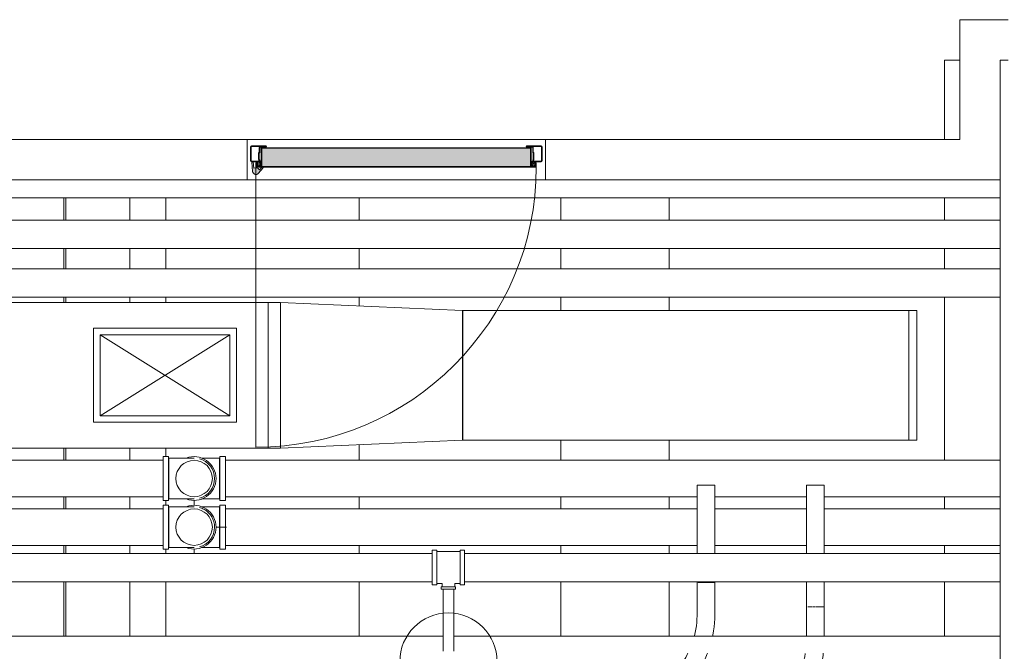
# Model space of a CAD drawing. Header units: inches. Extents: x -721 to 743, y -277 to 235.
# Tile 9 of 15: x -362 to -241, y 124 to 202. Entities that reach past the tile are written whole.
import ezdxf

# ---------------------------------------------------------------- set-up
doc = ezdxf.new("R2010")
doc.units = ezdxf.units.IN
doc.header["$MEASUREMENT"] = 0
for name, color, linetype, lineweight in [('A-ANNO-NOTE', 131, 'Continuous', 13), ('A-CLNG', 13, 'Continuous', 13), ('A-DETL-GENF', 92, 'Continuous', 13), ('A-DETL-GENF-HDLN', 1, 'Continuous', 13), ('A-DOOR', 31, 'Continuous', 13), ('E-POWR-CNDT', 130, 'Continuous', 13), ('I-WALL', 2, 'Continuous', 13), ('M-HVAC-CDFF', 50, 'Continuous', 13), ('M-HVAC-DUCT', 70, 'Continuous', 13), ('M-HVAC-DUCT-ANNO', 70, 'Continuous', 13), ('P-PIPE', 3, 'Continuous', 13), ('P-PIPE-CNTR', 3, 'Continuous', 13), ('S-BEAM', 12, 'Continuous', 13)]:
    doc.layers.add(name, color=color, linetype=linetype, lineweight=lineweight)

# ---------------------------------------------------------------- blocks, each defined once
blk = doc.blocks.new('Door Single Panel - 36_ x 102_-2236084-Level 15')
at = {"layer": 'A-DETL-GENF'}
for points in [[(17.27, -0.91), (17.27, -0.37), (17.21, -0.37), (17.21, -0.85), (16.62, -0.85), (16.62, 1.46), (-16.66, 1.46), (-16.66, -0.85), (-17.25, -0.85), (-17.25, -0.37), (-17.31, -0.37), (-17.3, -0.91), (1.68, -0.91)], [(-17.27, -1.83), (-17.07, -1.75), (-16.99, -1.68), (-16.41, -0.95), (-16.41, -0.91), (-16.6, -0.91), (-16.88, -1.24), (-17.05, -1.1), (-17.35, -1.01), (-17.57, -1.03), (-17.65, -0.26), (-17.84, -0.3), (-17.7, -1.56), (-17.57, -1.74), (-17.3, -1.83)]]:
    blk.add_hatch(color=55, dxfattribs=at).paths.add_polyline_path(points, flags=0)
h = blk.add_hatch(color=55, dxfattribs=at)
h.paths.add_polyline_path([(16.69, -0.89), (16.82, -0.77), (16.69, -0.79)], flags=0)
h.paths.add_polyline_path([(16.99, -0.89), (16.88, -0.8), (16.69, -0.89)], flags=0)
h.paths.add_polyline_path([(-16.73, -0.88), (-16.73, -0.79), (-16.86, -0.76)], flags=0)
h.paths.add_polyline_path([(-17.03, -0.88), (-16.73, -0.88), (-16.92, -0.79)], flags=0)
h.paths.add_polyline_path([(16.71, -0.72), (16.8, -0.7), (16.74, -0.62)], flags=0)
h.paths.add_polyline_path([(-16.74, -0.71), (-16.78, -0.61), (-16.83, -0.69)], flags=0)
h.paths.add_polyline_path([(16.86, -0.64), (16.86, -0.44), (16.74, -0.5), (16.74, -0.58)], flags=0)
h.paths.add_polyline_path([(16.99, -0.64), (17.1, -0.58), (17.1, -0.5), (16.99, -0.44)], flags=0)
h.paths.add_polyline_path([(-16.9, -0.63), (-16.78, -0.58), (-16.78, -0.49), (-16.9, -0.44), (-16.9, -0.51)], flags=0)
h.paths.add_polyline_path([(-17.03, -0.63), (-17.03, -0.44), (-17.14, -0.51), (-17.14, -0.57)], flags=0)
h.paths.add_polyline_path([(16.75, -0.49), (16.8, -0.38), (16.71, -0.36)], flags=0)
h.paths.add_polyline_path([(-16.78, -0.48), (-16.74, -0.35), (-16.83, -0.38)], flags=0)
h.paths.add_polyline_path([(17.04, -0.21), (17.16, -0.29), (17.16, -0.19)], flags=0)
h.paths.add_polyline_path([(16.92, -0.21), (16.96, -0.28), (17.04, -0.21)], flags=0)
h.paths.add_polyline_path([(16.81, -0.21), (16.88, -0.28), (16.92, -0.21)], flags=0)
h.paths.add_polyline_path([(16.82, -0.32), (16.81, -0.21), (16.69, -0.19), (16.69, -0.29)], flags=0)
h.paths.add_polyline_path([(17.03, -0.32), (17.15, -0.31), (17.04, -0.21)], flags=0)
h.paths.add_polyline_path([(-17.08, -0.21), (-17.19, -0.19), (-17.19, -0.28)], flags=0)
h.paths.add_polyline_path([(-16.96, -0.21), (-17.08, -0.21), (-17, -0.28)], flags=0)
h.paths.add_polyline_path([(-16.84, -0.21), (-16.96, -0.21), (-16.92, -0.28)], flags=0)
h.paths.add_polyline_path([(-16.86, -0.31), (-16.73, -0.28), (-16.73, -0.19), (-16.84, -0.21)], flags=0)
h.paths.add_polyline_path([(-17.07, -0.31), (-17.08, -0.21), (-17.18, -0.3)], flags=0)
at = {"layer": 'A-DOOR'}
h = blk.add_hatch(color=55, dxfattribs=at)
h.paths.add_polyline_path([(17.88, -0.26), (17.88, -0.18), (16.94, -0.18), (16.94, -0.26)], flags=0)
h.paths.add_polyline_path([(-17.3, -0.26), (-16.94, -0.26), (-16.94, -0.18), (-17.88, -0.18), (-17.88, -0.26)], flags=0)
h.paths.add_polyline_path([(18, -0.14), (18, 1.59), (17.92, 1.59), (17.92, -0.14)], flags=0)
h.paths.add_polyline_path([(-18, -0.14), (-17.92, -0.14), (-17.92, 1.59), (-18, 1.59), (-18, 0.73)], flags=0)
h.paths.add_polyline_path([(16.9, 0.01), (16.98, 0.01), (16.98, 0.8), (16.9, 0.8)], flags=0)
h.paths.add_polyline_path([(-16.98, 0.01), (-16.9, 0.01), (-16.9, 0.8), (-16.98, 0.8)], flags=0)
h.paths.add_polyline_path([(16.82, 0.93), (16.9, 0.94), (16.9, 1.51), (16.82, 1.51)], flags=0)
h.paths.add_polyline_path([(-16.82, 0.93), (-16.82, 1.51), (-16.9, 1.51), (-16.9, 0.94)], flags=0)
h.paths.add_polyline_path([(16.78, 1.55), (16.78, 1.63), (17.88, 1.63), (17.88, 1.71), (16.11, 1.71), (16.03, 1.63), (16.11, 1.55)], flags=0)
h.paths.add_polyline_path([(-16.78, 1.55), (-16.11, 1.55), (-16.03, 1.63), (-16.11, 1.71), (-17.88, 1.71), (-17.88, 1.63), (-16.78, 1.63)], flags=0)
at = {"layer": 'A-DETL-GENF', "color": 55}
for p, q in [((-18, 1.59), (-18, 0.73)), ((-17.92, 0.73), (-17.92, 1.59)), ((-16.11, 1.71), (-17.88, 1.71)), ((-17.88, 1.63), (-16.78, 1.63)), ((-16.9, 1.51), (-16.9, 0.94)), ((-16.82, 0.93), (-16.82, 1.51)), ((-16.78, 1.63), (-16.11, 1.63)), ((-16.78, 1.55), (-16.11, 1.55)), ((-16.66, 1.46), (-16.66, -0.85)), ((16.62, 1.46), (-16.66, 1.46)), ((-16.6, 1.4), (16.56, 1.4)), ((-16.6, -0.85), (-16.6, 1.4)), ((17.88, 1.71), (16.11, 1.71)), ((16.78, 1.63), (16.11, 1.63)), ((16.11, 1.55), (16.78, 1.55)), ((16.56, 1.4), (16.56, -0.85)), ((16.62, -0.85), (16.62, 1.46)), ((16.78, 1.63), (17.88, 1.63)), ((16.82, 1.51), (16.82, 0.93)), ((16.9, 0.94), (16.9, 1.51)), ((17.92, 1.59), (17.92, 0.73)), ((18, 0.73), (18, 1.59)), ((-18, 0.73), (-18, -0.14)), ((-17.92, -0.14), (-17.92, 0.73)), ((-16.98, 0.8), (-16.98, 0.01)), ((-16.91, 0.91), (-16.94, 0.88)), ((-16.9, 0.01), (-16.9, 0.8)), ((-16.89, 0.83), (-16.85, 0.86)), ((16.85, 0.86), (16.89, 0.83)), ((16.9, 0.8), (16.9, 0.01)), ((16.94, 0.88), (16.91, 0.91)), ((16.98, 0.01), (16.98, 0.8)), ((17.92, 0.73), (17.92, -0.14)), ((18, -0.14), (18, 0.73)), ((-16.94, -0.18), (-17.88, -0.18)), ((-17.88, -0.26), (-16.94, -0.26)), ((-17.65, -0.26), (-17.84, -0.26)), ((-17.84, -0.26), (-17.84, -0.3)), ((-17.84, -0.3), (-17.72, -1.46)), ((-17.57, -1.03), (-17.65, -0.26)), ((-17.35, -1.01), (-17.57, -1.03)), ((-17.25, -0.37), (-17.31, -0.37)), ((-17.31, -0.37), (-17.31, -0.91)), ((-17.31, -0.91), (17.27, -0.91)), ((-17.25, -0.85), (-17.25, -0.37)), ((-16.66, -0.85), (-17.25, -0.85)), ((-17.16, -0.51), (-17.24, -0.51)), ((-17.24, -0.51), (-17.24, -0.56)), ((-17.24, -0.56), (-17.16, -0.56)), ((-17.22, -0.23), (-17.19, -0.28)), ((-17.08, -0.85), (-17.03, -0.88)), ((-16.88, -1.24), (-17.05, -1.1)), ((-17.03, -0.88), (-16.73, -0.88)), ((-16.99, -1.68), (-16.45, -1.03)), ((-16.94, -0.08), (-16.91, -0.11)), ((-16.85, -0.05), (-16.88, -0.02)), ((-16.6, -0.91), (-16.88, -1.24)), ((-16.78, -0.48), (-16.74, -0.35)), ((-16.74, -0.71), (-16.78, -0.61)), ((-16.68, -0.51), (-16.76, -0.51)), ((-16.76, -0.56), (-16.68, -0.56)), ((-16.73, -0.28), (-16.7, -0.23)), ((-16.7, -0.83), (-16.73, -0.79)), ((-16.68, -0.56), (-16.68, -0.51)), ((16.56, -0.85), (-16.6, -0.85)), ((-16.41, -0.91), (-16.6, -0.91)), ((17.21, -0.85), (16.62, -0.85)), ((16.72, -0.52), (16.64, -0.52)), ((16.64, -0.52), (16.64, -0.56)), ((16.64, -0.56), (16.72, -0.56)), ((16.66, -0.24), (16.69, -0.29)), ((16.69, -0.79), (16.66, -0.84)), ((16.69, -0.89), (16.99, -0.89)), ((16.71, -0.36), (16.75, -0.49)), ((16.74, -0.62), (16.71, -0.72)), ((16.88, -0.02), (16.85, -0.05)), ((16.91, -0.11), (16.94, -0.08)), ((17.88, -0.18), (16.94, -0.18)), ((16.94, -0.26), (17.88, -0.26)), ((16.99, -0.89), (17.05, -0.86)), ((17.21, -0.52), (17.12, -0.52)), ((17.12, -0.56), (17.21, -0.56)), ((17.16, -0.29), (17.18, -0.24)), ((17.27, -0.37), (17.21, -0.37)), ((17.21, -0.37), (17.21, -0.85)), ((17.21, -0.56), (17.21, -0.52)), ((17.27, -0.91), (17.27, -0.37))]:
    blk.add_line(p, q, dxfattribs=at)
for centre, radius, start, end in [((-17.88, 1.59), 0.118, 90, 180), ((-17.88, 1.59), 0.0393, 90, 180), ((-16.78, 1.51), 0.118, 90, 180), ((-16.78, 1.51), 0.0394, 90, 180), ((-16.11, 1.63), 0.0789, 0, 90), ((-16.11, 1.63), 0.0789, 270, 1.0386), ((16.11, 1.63), 0.0789, 90, 180), ((16.11, 1.63), 0.0789, 178.9614, 270), ((16.78, 1.51), 0.118, 0, 90), ((16.78, 1.51), 0.0394, 360, 90), ((17.88, 1.59), 0.118, 360, 90), ((17.88, 1.59), 0.0393, 0, 90), ((-16.86, 0.8), 0.12, 135, 180), ((-16.85, 0.01), 0.127, 180, 225), ((-16.94, 0.94), 0.0421, 315, 360), ((-16.86, 0.8), 0.0415, 135, 180), ((-16.85, 0.01), 0.0478, 180, 225), ((-16.92, 0.93), 0.0999, 315, 0), ((16.92, 0.93), 0.0999, 180, 225), ((16.85, 0.01), 0.0478, 315, 360), ((16.86, 0.8), 0.0415, 0, 45), ((16.94, 0.94), 0.0421, 180, 225), ((16.86, 0.8), 0.12, 360, 45), ((16.85, 0.01), 0.127, 315, 360), ((-17.88, -0.14), 0.118, 180, 270), ((-17.88, -0.14), 0.0391, 180, 270), ((-17.31, -1.42), 0.413, 50.1796, 95.8499), ((-17.19, -0.22), 0.0319, 90, 210.0691), ((-17.01, 0.51), 0.718, 255.3139, 273.9799), ((-17.28, -0.34), 0.103, 356.4286, 31.8595), ((-17.03, -0.36), 0.15, 173.5908, 219.78), ((-17.02, -0.71), 0.156, 144.3358, 246.9523), ((-17.18, -0.48), 0.0389, 293.5678, 32.4053), ((-17.18, -0.59), 0.0389, 316.3615, 66.4322), ((-16.91, 0.51), 0.718, 266.0201, 284.6861), ((-16.94, -0.14), 0.118, 270, 45), ((-16.94, -0.14), 0.0394, 260.4657, 43.6614), ((-16.75, -0.48), 0.0389, 191.5066, 246.4304), ((-16.75, -0.59), 0.0389, 113.5696, 212.3297), ((-16.64, -0.34), 0.103, 148.1405, 189.8758), ((-16.64, -0.73), 0.103, 168.0109, 211.8595), ((-16.73, -0.22), 0.0319, 329.9309, 90), ((-16.73, -0.85), 0.0319, 270, 30.0691), ((-16.6, -0.91), 0.197, 320.1796, 360), ((16.69, -0.22), 0.0319, 90, 210.0691), ((16.69, -0.86), 0.0319, 149.9309, 270), ((16.87, 0.5), 0.718, 255.3139, 273.9799), ((16.6, -0.34), 0.103, 350.1242, 31.8595), ((16.6, -0.74), 0.103, 328.1405, 11.9891), ((16.71, -0.48), 0.0389, 293.5696, 348.4934), ((16.71, -0.6), 0.0389, 327.6703, 66.4304), ((16.94, -0.14), 0.118, 135, 270), ((16.94, -0.14), 0.0394, 136.3386, 279.5343), ((16.97, 0.5), 0.718, 266.0201, 284.6861), ((16.98, -0.72), 0.156, 293.0477, 35.6642), ((17.14, -0.48), 0.0389, 147.5947, 246.4322), ((17.14, -0.6), 0.0389, 113.5678, 223.6385), ((16.99, -0.37), 0.15, 320.22, 6.4092), ((17.24, -0.34), 0.103, 148.1405, 183.5714), ((17.16, -0.22), 0.0319, 329.9309, 90), ((17.88, -0.14), 0.118, 270, 0), ((17.88, -0.14), 0.0391, 270, 0), ((-17.31, -1.42), 0.413, 185.8499, 320.1796)]:
    blk.add_arc(centre, radius, start, end, dxfattribs=at)
for points in [[(-17.09, -0.36), (-17.09, -0.35), (-17.08, -0.32), (-17.05, -0.29), (-17, -0.27), (-16.95, -0.27), (-16.9, -0.28), (-16.86, -0.3), (-16.84, -0.33), (-16.83, -0.35), (-16.83, -0.36)], [(-16.83, -0.36), (-16.83, -0.37), (-16.84, -0.4), (-16.87, -0.43), (-16.92, -0.44), (-16.97, -0.45), (-17.02, -0.44), (-17.06, -0.42), (-17.09, -0.39), (-17.09, -0.37), (-17.09, -0.36)], [(-17.09, -0.71), (-17.09, -0.7), (-17.08, -0.67), (-17.05, -0.64), (-17, -0.62), (-16.95, -0.62), (-16.9, -0.63), (-16.86, -0.65), (-16.84, -0.68), (-16.83, -0.7), (-16.83, -0.71)], [(-16.83, -0.71), (-16.83, -0.72), (-16.84, -0.74), (-16.87, -0.77), (-16.92, -0.79), (-16.97, -0.8), (-17.02, -0.79), (-17.06, -0.77), (-17.09, -0.74), (-17.09, -0.72), (-17.09, -0.71)], [(16.79, -0.37), (16.79, -0.35), (16.8, -0.33), (16.83, -0.3), (16.88, -0.28), (16.94, -0.28), (16.98, -0.29), (17.02, -0.31), (17.05, -0.33), (17.05, -0.36), (17.05, -0.37)], [(17.05, -0.37), (17.05, -0.38), (17.05, -0.4), (17.01, -0.43), (16.97, -0.45), (16.91, -0.46), (16.86, -0.45), (16.83, -0.43), (16.8, -0.4), (16.79, -0.38), (16.79, -0.37)], [(16.79, -0.71), (16.79, -0.7), (16.8, -0.68), (16.83, -0.65), (16.88, -0.63), (16.94, -0.63), (16.98, -0.64), (17.02, -0.65), (17.05, -0.68), (17.05, -0.7), (17.05, -0.71)], [(17.05, -0.71), (17.05, -0.73), (17.05, -0.75), (17.01, -0.78), (16.97, -0.8), (16.91, -0.8), (16.86, -0.79), (16.83, -0.77), (16.8, -0.75), (16.79, -0.73), (16.79, -0.71)]]:
    blk.add_open_spline(points, degree=3, knots=[0, 0, 0, 0, 0.133333, 0.266667, 0.4, 0.533333, 0.65, 0.766667, 0.883333, 1, 1, 1, 1], dxfattribs=at)
at = {"layer": 'A-DETL-GENF-HDLN', "color": 55}
blk.add_line((-17.31, -0.91), (-17.31, -35.49), dxfattribs=at)
blk.add_arc((-17.31, -0.91), 34.58, 270, 0, dxfattribs=at)
at = {"layer": 'A-DOOR', "color": 55}
for p, q in [((18.39, 2.5), (-18.39, 2.5)), ((-18.39, 2.5), (-18.39, -2.5)), ((18.39, -2.5), (18.39, 2.5)), ((-18.39, -2.5), (18.39, -2.5))]:
    blk.add_line(p, q, dxfattribs=at)
blk = doc.blocks.new('UB-Universal Beam - T Form Beam 2-2726097-Level 15')
at = {"layer": 'S-BEAM', "color": 55}
for p, q in [((157.74, 0.12), (151.04, 0.12)), ((162.22, 0.12), (161.24, 0.12)), ((168.22, 0.12), (166.72, 0.12)), ((174.23, 0.12), (172.72, 0.12)), ((192.87, 0.12), (192.23, 0.12)), ((198.87, 0.12), (196.37, 0.12)), ((205.14, 0.12), (202.37, 0.12)), ((157.74, -0.12), (151.04, -0.12)), ((162.22, -0.12), (161.24, -0.12)), ((168.22, -0.12), (166.72, -0.12)), ((174.23, -0.12), (172.72, -0.12)), ((192.87, -0.12), (192.23, -0.12)), ((198.87, -0.12), (196.37, -0.12)), ((205.14, -0.12), (202.37, -0.12)), ((151.04, -8), (157.74, -8)), ((161.24, -8), (162.22, -8)), ((166.72, -8), (168.22, -8)), ((172.72, -8), (174.23, -8)), ((192.23, -8), (192.87, -8)), ((196.37, -8), (198.87, -8)), ((202.37, -8), (205.14, -8))]:
    blk.add_line(p, q, dxfattribs=at)
blk = doc.blocks.new('Beam Center - Beam Center-2726090-Level 15')
at = {"layer": 'S-BEAM', "color": 55}
for p, q in [((151.04, 12.43), (157.74, 12.43)), ((161.23, 12.43), (162.22, 12.43)), ((166.72, 12.43), (168.22, 12.43)), ((172.72, 12.43), (174.66, 12.43)), ((191.8, 12.43), (192.87, 12.43)), ((196.37, 12.43), (198.87, 12.43)), ((202.37, 12.43), (205.14, 12.43)), ((151.04, -12.43), (157.74, -12.43)), ((161.24, -12.43), (162.22, -12.43)), ((166.72, -12.43), (168.22, -12.43)), ((172.72, -12.43), (175.23, -12.43)), ((191.23, -12.43), (192.87, -12.43)), ((196.37, -12.43), (198.87, -12.43)), ((202.37, -12.43), (205.14, -12.43))]:
    blk.add_line(p, q, dxfattribs=at)
blk = doc.blocks.new('Beam Center - Beam Center-2726084-Level 15')
at = {"layer": 'S-BEAM', "color": 55}
for p, q in [((151.03, 13.5), (157.74, 13.5)), ((161.23, 13.5), (162.22, 13.5)), ((166.72, 13.5), (168.22, 13.5)), ((172.72, 13.5), (192.87, 13.5)), ((196.36, 13.5), (198.87, 13.5)), ((202.36, 13.5), (205.14, 13.5)), ((212.34, 13.5), (222.12, 13.5)), ((222.12, 11.6), (222.12, 13.5))]:
    blk.add_line(p, q, dxfattribs=at)
blk = doc.blocks.new('Beam Center - Beam Center-V8-Level 15')
at = {"layer": 'S-BEAM', "color": 55}
for p, q in [((151.04, 31.04), (157.74, 31.04)), ((161.24, 31.04), (161.77, 31.04)), ((167.17, 31.04), (167.77, 31.04)), ((173.17, 31.04), (174.23, 31.04)), ((192.23, 31.04), (192.87, 31.04)), ((196.37, 31.04), (198.87, 31.04)), ((202.37, 31.04), (205.14, 31.04)), ((151.04, -31.04), (157.74, -31.04)), ((161.24, -31.04), (162.22, -31.04)), ((166.72, -31.04), (168.22, -31.04)), ((172.72, -31.04), (175.23, -31.04)), ((191.23, -31.04), (192.87, -31.04)), ((196.37, -31.04), (198.87, -31.04)), ((202.37, -31.04), (205.14, -31.04))]:
    blk.add_line(p, q, dxfattribs=at)
blk = doc.blocks.new('Rectangular Endcap - Standard-2748626-Level 15')
at = {"layer": 'M-HVAC-DUCT', "color": 55}
for p, q in [((0, 8), (0, -8)), ((1, 8), (0, 8)), ((1, -8), (1, 8)), ((1, -8), (0, -8))]:
    blk.add_line(p, q, dxfattribs=at)
blk = doc.blocks.new('Rectangular Length Eccentric Transition - DTL - Standard-2748627-Level 15')
at = {"layer": 'M-HVAC-DUCT', "color": 55}
for p, q in [((0, 9), (0, -9)), ((1.5, 9), (0, 9)), ((1.5, -9), (1.5, 9)), ((23.96875, 8), (1.5, 9)), ((1.5, 9), (1.5, -9)), ((23.96875, 8), (23.96875, -8)), ((24, 8), (23.96875, 8)), ((23.96875, -8), (23.96875, 8)), ((24, -8), (24, 8)), ((23.96875, -8), (1.5, -9)), ((23.96875, -8), (24, -8)), ((0, -9), (1.5, -9))]:
    blk.add_line(p, q, dxfattribs=at)
blk = doc.blocks.new('Supply Diffuser - Sidewall - 16x10-V11-Level 15')
at = {"layer": 'M-HVAC-CDFF', "color": 55}
for p, q in [((-444.41, 152.5), (-444.41, 164.13)), ((-444.41, 164.13), (-426.78, 164.13)), ((-426.78, 164.13), (-426.78, 152.5)), ((-426.78, 152.5), (-444.41, 152.5))]:
    blk.add_line(p, q, dxfattribs=at)
blk = doc.blocks.new('Threaded Elbow - Standard-V25-Level 15')
at = {"layer": 'P-PIPE', "color": 55}
for p, q in [((-344.31, 148.26), (-343.65, 148.26)), ((-344.31, 148.26), (-344.31, 145.56)), ((-343.65, 145.56), (-343.65, 148.26)), ((-343.65, 148.07), (-343.62, 148.07)), ((-343.62, 145.56), (-343.62, 148.07)), ((-343.62, 148.07), (-343.62, 145.56)), ((-344.31, 145.56), (-344.31, 142.86)), ((-343.65, 142.86), (-343.65, 145.56)), ((-343.62, 143.04), (-343.62, 145.56)), ((-343.62, 145.56), (-343.62, 143.04)), ((-343.65, 142.86), (-344.31, 142.86)), ((-343.62, 143.04), (-343.65, 143.04))]:
    blk.add_line(p, q, dxfattribs=at)
at = {"layer": 'P-PIPE', "color": 55, "flags": 128}
for points in [[(-340.5, 148.07), (-340.5, 148.07), (-340.51, 148.07), (-340.52, 148.07), (-340.54, 148.07), (-340.56, 148.07), (-340.59, 148.07), (-340.62, 148.07), (-340.66, 148.07), (-340.7, 148.07), (-340.74, 148.07), (-340.79, 148.07), (-340.85, 148.07), (-340.91, 148.07), (-340.97, 148.07), (-341.04, 148.07), (-341.12, 148.07), (-341.19, 148.07), (-341.27, 148.07), (-341.36, 148.07), (-341.44, 148.07), (-341.54, 148.07), (-341.63, 148.07), (-341.73, 148.07), (-341.83, 148.07), (-341.93, 148.07), (-342.04, 148.07), (-342.15, 148.07), (-342.26, 148.07), (-342.37, 148.07), (-342.49, 148.07), (-342.61, 148.07), (-342.72, 148.07), (-342.84, 148.07), (-342.97, 148.07), (-343.09, 148.07), (-343.21, 148.07), (-343.34, 148.07), (-343.46, 148.07), (-343.59, 148.07), (-343.62, 148.07)], [(-343.62, 143.04), (-343.5, 143.04), (-343.37, 143.04), (-343.25, 143.04), (-343.12, 143.04), (-343, 143.04), (-342.88, 143.04), (-342.76, 143.04), (-342.64, 143.04), (-342.52, 143.04), (-342.4, 143.04), (-342.29, 143.04), (-342.18, 143.04), (-342.07, 143.04), (-341.96, 143.04), (-341.86, 143.04), (-341.76, 143.04), (-341.66, 143.04), (-341.56, 143.04), (-341.47, 143.04), (-341.38, 143.04), (-341.29, 143.04), (-341.21, 143.04), (-341.14, 143.04), (-341.06, 143.04), (-340.99, 143.04), (-340.93, 143.04), (-340.87, 143.04), (-340.81, 143.04), (-340.76, 143.04), (-340.71, 143.04), (-340.67, 143.04), (-340.63, 143.04), (-340.59, 143.04), (-340.57, 143.04), (-340.54, 143.04), (-340.52, 143.04), (-340.51, 143.04), (-340.5, 143.04), (-340.5, 143.04), (-340.5, 143.04)]]:
    blk.add_lwpolyline(points, dxfattribs=at)
at = {"layer": 'P-PIPE', "color": 55}
for radius, start, end in [(2.7, 0, 110.86), (2.52, 0, 75), (2.52, 0, 75), (2.7, 248.8355, 0), (2.52, 285, 0), (2.52, 285, 0)]:
    blk.add_arc((-340.5, 145.56), radius, start, end, dxfattribs=at)
blk = doc.blocks.new('Threaded Elbow - Standard-V26-Level 15')
at = {"layer": 'P-PIPE', "color": 55}
for p, q in [((-337.31, 148.26), (-336.64, 148.26)), ((-337.31, 148.26), (-337.31, 145.56)), ((-336.64, 145.56), (-336.64, 148.26)), ((-337.37, 148.07), (-337.31, 148.07)), ((-337.37, 148.07), (-337.37, 145.56)), ((-337.37, 145.56), (-337.37, 148.07)), ((-337.37, 145.56), (-337.37, 143.04)), ((-337.37, 143.04), (-337.37, 145.56)), ((-337.31, 145.56), (-337.31, 142.86)), ((-336.64, 142.86), (-336.64, 145.56)), ((-337.31, 143.04), (-337.37, 143.04)), ((-336.64, 142.86), (-337.31, 142.86))]:
    blk.add_line(p, q, dxfattribs=at)
at = {"layer": 'P-PIPE', "color": 55, "flags": 128}
for points in [[(-339.55, 148.07), (-339.46, 148.07), (-339.36, 148.07), (-339.27, 148.07), (-339.17, 148.07), (-339.06, 148.07), (-338.96, 148.07), (-338.85, 148.07), (-338.74, 148.07), (-338.62, 148.07), (-338.51, 148.07), (-338.39, 148.07), (-338.27, 148.07), (-338.15, 148.07), (-338.03, 148.07), (-337.91, 148.07), (-337.78, 148.07), (-337.66, 148.07), (-337.53, 148.07), (-337.41, 148.07), (-337.37, 148.07)], [(-337.37, 143.04), (-337.5, 143.04), (-337.62, 143.04), (-337.75, 143.04), (-337.87, 143.04), (-338, 143.04), (-338.12, 143.04), (-338.24, 143.04), (-338.36, 143.04), (-338.47, 143.04), (-338.59, 143.04), (-338.7, 143.04), (-338.82, 143.04), (-338.93, 143.04), (-339.03, 143.04), (-339.14, 143.04), (-339.24, 143.04), (-339.34, 143.04), (-339.43, 143.04), (-339.53, 143.04), (-339.58, 143.04)]]:
    blk.add_lwpolyline(points, dxfattribs=at)
blk = doc.blocks.new('Threaded Elbow - Standard-V34-Level 15')
at = {"layer": 'P-PIPE', "color": 55}
for p, q in [((-344.31, 142.26), (-343.65, 142.26)), ((-344.31, 142.26), (-344.31, 139.56)), ((-343.65, 139.56), (-343.65, 142.26)), ((-343.65, 142.07), (-343.62, 142.07)), ((-343.62, 139.56), (-343.62, 142.07)), ((-343.62, 142.07), (-343.62, 139.56)), ((-344.31, 139.56), (-344.31, 136.86)), ((-343.65, 136.86), (-343.65, 139.56)), ((-343.62, 137.04), (-343.62, 139.56)), ((-343.62, 139.56), (-343.62, 137.04)), ((-343.65, 136.86), (-344.31, 136.86)), ((-343.62, 137.04), (-343.65, 137.04))]:
    blk.add_line(p, q, dxfattribs=at)
at = {"layer": 'P-PIPE', "color": 55, "flags": 128}
for points in [[(-340.5, 142.07), (-340.5, 142.07), (-340.51, 142.07), (-340.52, 142.07), (-340.54, 142.07), (-340.56, 142.07), (-340.59, 142.07), (-340.62, 142.07), (-340.66, 142.07), (-340.7, 142.07), (-340.74, 142.07), (-340.79, 142.07), (-340.85, 142.07), (-340.91, 142.07), (-340.97, 142.07), (-341.04, 142.07), (-341.12, 142.07), (-341.19, 142.07), (-341.27, 142.07), (-341.36, 142.07), (-341.44, 142.07), (-341.54, 142.07), (-341.63, 142.07), (-341.73, 142.07), (-341.83, 142.07), (-341.93, 142.07), (-342.04, 142.07), (-342.15, 142.07), (-342.26, 142.07), (-342.37, 142.07), (-342.49, 142.07), (-342.61, 142.07), (-342.72, 142.07), (-342.84, 142.07), (-342.97, 142.07), (-343.09, 142.07), (-343.21, 142.07), (-343.34, 142.07), (-343.46, 142.07), (-343.59, 142.07), (-343.62, 142.07)], [(-343.62, 137.04), (-343.5, 137.04), (-343.37, 137.04), (-343.25, 137.04), (-343.12, 137.04), (-343, 137.04), (-342.88, 137.04), (-342.76, 137.04), (-342.64, 137.04), (-342.52, 137.04), (-342.4, 137.04), (-342.29, 137.04), (-342.18, 137.04), (-342.07, 137.04), (-341.96, 137.04), (-341.86, 137.04), (-341.76, 137.04), (-341.66, 137.04), (-341.56, 137.04), (-341.47, 137.04), (-341.38, 137.04), (-341.29, 137.04), (-341.21, 137.04), (-341.14, 137.04), (-341.06, 137.04), (-340.99, 137.04), (-340.93, 137.04), (-340.87, 137.04), (-340.81, 137.04), (-340.76, 137.04), (-340.71, 137.04), (-340.67, 137.04), (-340.63, 137.04), (-340.59, 137.04), (-340.57, 137.04), (-340.54, 137.04), (-340.52, 137.04), (-340.51, 137.04), (-340.5, 137.04), (-340.5, 137.04), (-340.5, 137.04)]]:
    blk.add_lwpolyline(points, dxfattribs=at)
at = {"layer": 'P-PIPE', "color": 55}
for radius, start, end in [(2.7, 0, 110.86), (2.52, 60.6836, 75), (2.52, 60.6836, 75), (2.52, 0, 60), (2.52, 0, 60), (2.7, 248.8355, 0), (2.52, 285, 0), (2.52, 285, 0)]:
    blk.add_arc((-340.5, 139.56), radius, start, end, dxfattribs=at)
blk = doc.blocks.new('Conduit Elbow - Steel - Standard-V38-Level 15')
at = {"layer": 'E-POWR-CNDT', "color": 55}
for p, q in [((-278.47, 128.74), (-278.47, 132.74)), ((-278.44, 132.74), (-278.47, 132.74)), ((-278.35, 132.74), (-278.38, 132.74)), ((-278.18, 132.74), (-278.26, 132.74)), ((-277.97, 132.74), (-278.06, 132.74)), ((-277.71, 132.74), (-277.81, 132.74)), ((-277.43, 132.74), (-277.54, 132.74)), ((-277.14, 132.74), (-277.25, 132.74)), ((-276.87, 132.74), (-276.97, 132.74)), ((-276.63, 132.74), (-276.72, 132.74)), ((-276.45, 132.74), (-276.51, 132.74)), ((-276.32, 132.74), (-276.41, 132.74)), ((-276.27, 132.74), (-276.27, 128.74)), ((-276.27, 132.74), (-276.27, 132.74)), ((-292.53, 118.34), (-288.62, 118.34)), ((-288.62, 116.14), (-292.53, 116.14))]:
    blk.add_line(p, q, dxfattribs=at)
at = {"layer": 'E-POWR-CNDT', "color": 55, "flags": 128}
for points in [[(-278.79, 126.15), (-278.69, 126.56), (-278.61, 126.97), (-278.55, 127.38), (-278.51, 127.8), (-278.48, 128.21), (-278.47, 128.63), (-278.47, 128.74)], [(-276.27, 128.74), (-276.28, 128.24), (-276.31, 127.74), (-276.36, 127.24), (-276.43, 126.74), (-276.51, 126.24), (-276.54, 126.12)], [(-288.62, 118.34), (-288.21, 118.35), (-287.81, 118.37), (-287.41, 118.41), (-287, 118.47), (-286.61, 118.55), (-286.21, 118.64), (-285.82, 118.74), (-285.43, 118.87), (-285.05, 119), (-284.67, 119.16), (-284.3, 119.33), (-283.94, 119.51), (-283.58, 119.71), (-283.23, 119.92), (-282.89, 120.15), (-282.56, 120.39), (-282.24, 120.65), (-281.93, 120.91), (-281.63, 121.19), (-281.34, 121.49), (-281.07, 121.79), (-280.8, 122.1), (-280.55, 122.43), (-280.31, 122.77), (-280.08, 123.11), (-279.87, 123.47), (-279.67, 123.83), (-279.59, 123.99)], [(-277.18, 123.99), (-277.24, 123.84), (-277.44, 123.38), (-277.66, 122.93), (-277.9, 122.49), (-278.15, 122.06), (-278.42, 121.64), (-278.71, 121.23), (-279.01, 120.83), (-279.33, 120.44), (-279.66, 120.07), (-280.01, 119.71), (-280.37, 119.37), (-280.74, 119.04), (-281.13, 118.72), (-281.53, 118.43), (-281.94, 118.15), (-282.36, 117.88), (-282.79, 117.63), (-283.23, 117.41), (-283.68, 117.19), (-284.14, 117), (-284.6, 116.83), (-285.07, 116.67), (-285.55, 116.54), (-286.03, 116.42), (-286.51, 116.33), (-287, 116.25), (-287.5, 116.19), (-287.99, 116.16), (-288.48, 116.14), (-288.62, 116.14)]]:
    blk.add_lwpolyline(points, dxfattribs=at)
at = {"layer": 'E-POWR-CNDT', "color": 55}
blk.add_ellipse((-292.53, 117.24), major_axis=(0, 1.1), ratio=0.207524, start_param=3.141593, end_param=6.283185, dxfattribs=at)
blk = doc.blocks.new('Conduit Elbow - Steel - Standard-V40-Level 15')
at = {"layer": 'E-POWR-CNDT', "color": 55}
for p, q in [((-264.97, 126.11), (-264.97, 129.74)), ((-264.94, 129.74), (-264.97, 129.74)), ((-264.68, 129.74), (-264.76, 129.74)), ((-264.47, 129.74), (-264.56, 129.74)), ((-264.21, 129.74), (-264.31, 129.74)), ((-263.93, 129.74), (-264.04, 129.74)), ((-263.64, 129.74), (-263.75, 129.74)), ((-263.37, 129.74), (-263.47, 129.74)), ((-263.13, 129.74), (-263.22, 129.74)), ((-262.95, 129.74), (-263.01, 129.74)), ((-262.82, 129.74), (-262.91, 129.74)), ((-262.77, 129.74), (-262.77, 126.11)), ((-262.77, 129.74), (-262.77, 129.74)), ((-279.03, 115.34), (-275.12, 115.34)), ((-275.12, 113.14), (-279.03, 113.14))]:
    blk.add_line(p, q, dxfattribs=at)
at = {"layer": 'E-POWR-CNDT', "color": 55, "flags": 128}
for points in [[(-262.89, 123.99), (-262.93, 123.74), (-263.01, 123.24), (-263.12, 122.75), (-263.25, 122.27), (-263.39, 121.78), (-263.56, 121.31), (-263.74, 120.84), (-263.94, 120.38), (-264.16, 119.93), (-264.4, 119.49), (-264.65, 119.06), (-264.92, 118.64), (-265.21, 118.23), (-265.51, 117.83), (-265.83, 117.44), (-266.16, 117.07), (-266.51, 116.71), (-266.87, 116.37), (-267.24, 116.04), (-267.63, 115.72), (-268.03, 115.43), (-268.44, 115.15), (-268.86, 114.88), (-269.29, 114.63), (-269.73, 114.41), (-270.18, 114.19), (-270.64, 114), (-271.1, 113.83), (-271.57, 113.67), (-272.05, 113.54), (-272.53, 113.42), (-273.01, 113.33), (-273.5, 113.25), (-274, 113.19), (-274.49, 113.16), (-274.98, 113.14), (-275.12, 113.14)], [(-275.12, 115.34), (-274.71, 115.35), (-274.31, 115.37), (-273.91, 115.41), (-273.5, 115.47), (-273.11, 115.55), (-272.71, 115.64), (-272.32, 115.74), (-271.93, 115.87), (-271.55, 116), (-271.17, 116.16), (-270.8, 116.33), (-270.44, 116.51), (-270.08, 116.71), (-269.73, 116.92), (-269.39, 117.15), (-269.06, 117.39), (-268.74, 117.65), (-268.43, 117.91), (-268.13, 118.19), (-267.84, 118.49), (-267.57, 118.79), (-267.3, 119.1), (-267.05, 119.43), (-266.81, 119.77), (-266.58, 120.11), (-266.37, 120.47), (-266.17, 120.83), (-265.98, 121.2), (-265.81, 121.58), (-265.66, 121.96), (-265.52, 122.36), (-265.39, 122.75), (-265.29, 123.15), (-265.19, 123.56), (-265.11, 123.97)]]:
    blk.add_lwpolyline(points, dxfattribs=at)
at = {"layer": 'E-POWR-CNDT', "color": 55}
blk.add_ellipse((-279.03, 114.24), major_axis=(0, 1.1), ratio=0.207524, start_param=3.141593, end_param=6.283185, dxfattribs=at)

msp = doc.modelspace()

# ---------------------------------------------------------------- linework, layer by layer
at = {"layer": 'A-ANNO-NOTE', "color": 55}
msp.add_circle((-309.13, 122.97), 6, dxfattribs=at)
at = {"layer": 'A-CLNG', "color": 55}
msp.add_line((-241.06, -169.66), (-241.06, 182.42), dxfattribs=at)
at = {"layer": 'E-POWR-CNDT', "color": 55}
for p, q in [((-241.06, 180.22), (-393.04, 180.22)), ((-278.47, 136.32), (-278.47, 144.74)), ((-276.27, 144.74), (-278.47, 144.74)), ((-276.27, 144.74), (-276.27, 136.32)), ((-264.97, 136.32), (-264.97, 144.74)), ((-262.77, 144.74), (-264.97, 144.74)), ((-262.77, 144.74), (-262.77, 136.32)), ((-278.47, 132.74), (-278.47, 132.82)), ((-278.32, 132.74), (-278.26, 132.74)), ((-278.14, 132.74), (-278.06, 132.74)), ((-277.92, 132.74), (-277.81, 132.74)), ((-277.65, 132.74), (-277.54, 132.74)), ((-277.37, 132.74), (-277.25, 132.74)), ((-277.14, 132.74), (-276.97, 132.74)), ((-276.87, 132.74), (-276.72, 132.74)), ((-276.59, 132.74), (-276.51, 132.74)), ((-276.27, 132.82), (-276.27, 132.74)), ((-264.97, 129.74), (-264.97, 132.82)), ((-262.77, 132.82), (-262.77, 129.74)), ((-264.82, 129.74), (-264.76, 129.74)), ((-264.64, 129.74), (-264.56, 129.74)), ((-264.42, 129.74), (-264.31, 129.74)), ((-264.15, 129.74), (-264.04, 129.74)), ((-263.87, 129.74), (-263.75, 129.74)), ((-263.64, 129.74), (-263.47, 129.74)), ((-263.37, 129.74), (-263.22, 129.74)), ((-263.09, 129.74), (-263.01, 129.74))]:
    msp.add_line(p, q, dxfattribs=at)
at = {"layer": 'I-WALL', "color": 8, "lineweight": 20}
for p, q in [((-246.06, 187.42), (-246.06, 202.2)), ((-246.06, 202.2), (-240.08, 202.2)), ((-241.06, 197.2), (-241.06, 182.42)), ((-240.08, 197.2), (-241.06, 197.2)), ((-376.66, 187.42), (-333.95, 187.42)), ((-297.16, 187.42), (-246.06, 187.42)), ((-333.95, 182.42), (-376.66, 182.42)), ((-241.06, 182.42), (-297.16, 182.42))]:
    msp.add_line(p, q, dxfattribs=at)
at = {"layer": 'M-HVAC-DUCT', "color": 55}
for p, q in [((-524.66, 167.31), (-331.36, 167.31)), ((-331.36, 149.31), (-331.36, 167.31)), ((-307.36, 166.31), (-307.36, 150.31)), ((-252.35, 166.31), (-307.36, 166.31)), ((-252.35, 150.31), (-252.35, 166.31)), ((-252.35, 150.31), (-307.36, 150.31)), ((-331.36, 149.31), (-540.35, 149.31))]:
    msp.add_line(p, q, dxfattribs=at)
at = {"layer": 'M-HVAC-DUCT-ANNO', "color": 55}
for p, q in [((-352.09, 163.31), (-336.09, 153.31)), ((-336.09, 163.31), (-352.09, 153.31)), ((-352.09, 163.31), (-352.09, 153.31)), ((-336.09, 163.31), (-352.09, 163.31)), ((-336.09, 153.31), (-336.09, 163.31)), ((-352.09, 153.31), (-336.09, 153.31))]:
    msp.add_line(p, q, dxfattribs=at)
at = {"layer": 'P-PIPE', "color": 55}
for p, q in [((-429.53, 177.45), (-241.06, 177.45)), ((-241.06, 173.95), (-429.53, 173.95)), ((-440.3, 171.45), (-241.06, 171.45)), ((-241.06, 167.95), (-440.3, 167.95)), ((-364.85, 147.81), (-344.31, 147.81)), ((-336.64, 147.81), (-241.06, 147.81)), ((-344.31, 143.31), (-364.85, 143.31)), ((-278.46, 143.31), (-336.64, 143.31)), ((-264.96, 143.31), (-276.27, 143.31)), ((-241.06, 143.31), (-262.77, 143.31)), ((-371.85, 141.81), (-344.31, 141.81)), ((-336.64, 141.81), (-278.47, 141.81)), ((-276.27, 141.81), (-264.96, 141.81)), ((-262.77, 141.81), (-241.06, 141.81)), ((-344.31, 137.31), (-371.85, 137.31)), ((-278.47, 137.31), (-336.64, 137.31)), ((-264.97, 137.31), (-276.27, 137.31)), ((-241.06, 137.31), (-262.77, 137.31)), ((-400.09, 136.32), (-311.13, 136.32)), ((-311.13, 136.71), (-310.58, 136.71)), ((-311.13, 136.71), (-311.13, 132.43)), ((-310.58, 132.43), (-310.58, 136.71)), ((-310.58, 136.55), (-307.68, 136.55)), ((-307.68, 136.71), (-307.13, 136.71)), ((-307.68, 136.71), (-307.68, 132.43)), ((-307.13, 132.43), (-307.13, 136.71)), ((-307.13, 136.32), (-241.06, 136.32)), ((-311.13, 132.82), (-400.09, 132.82)), ((-310.58, 132.43), (-311.13, 132.43)), ((-309.92, 132.59), (-310.58, 132.59)), ((-309.92, 132.21), (-309.92, 132.59)), ((-307.68, 132.59), (-308.34, 132.59)), ((-308.34, 132.59), (-308.34, 132.21)), ((-307.13, 132.43), (-307.68, 132.43)), ((-241.06, 132.82), (-307.13, 132.82)), ((-310.01, 131.91), (-310.01, 132.21)), ((-308.24, 132.21), (-310.01, 132.21)), ((-310.01, 131.91), (-308.24, 131.91)), ((-309.79, 124.23), (-309.79, 131.91)), ((-308.47, 131.91), (-308.47, 124.23)), ((-308.24, 132.21), (-308.24, 131.91)), ((-381.76, 126.12), (-309.79, 126.12)), ((-308.48, 126.12), (-241.06, 126.12))]:
    msp.add_line(p, q, dxfattribs=at)
for centre, start, end in [((-340.5, 145.56), 0, 180), ((-340.5, 145.56), 180, 360), ((-340.5, 139.56), 0, 180), ((-340.5, 139.56), 180, 360)]:
    msp.add_arc(centre, 2.25, start, end, dxfattribs=at)
at = {"layer": 'P-PIPE-CNTR', "color": 55}
for p, q in [((-340.5, 142.26), (-340.5, 142.86)), ((-337.8, 139.56), (-336.5, 139.56)), ((-340.5, 136.32), (-340.5, 136.86))]:
    msp.add_line(p, q, dxfattribs=at)

# ---------------------------------------------------------------- block references
at = {"layer": 'A-DOOR', "color": 55}
msp.add_blockref('Door Single Panel - 36_ x 102_-2236084-Level 15', (-315.56, 184.92), dxfattribs=at)
at = {"layer": 'E-POWR-CNDT', "color": 55}
for name in ['Conduit Elbow - Steel - Standard-V38-Level 15', 'Conduit Elbow - Steel - Standard-V40-Level 15']:
    msp.add_blockref(name, (0, 0), dxfattribs=at)
at = {"layer": 'M-HVAC-CDFF', "color": 55}
msp.add_blockref('Supply Diffuser - Sidewall - 16x10-V11-Level 15', (91.5, 0), dxfattribs=at)
at = {"layer": 'M-HVAC-DUCT', "color": 55}
for name, p in [('Rectangular Length Eccentric Transition - DTL - Standard-2748627-Level 15', (-331.36, 158.31)), ('Rectangular Endcap - Standard-2748626-Level 15', (-252.35, 158.31))]:
    msp.add_blockref(name, p, dxfattribs=at)
at = {"layer": 'P-PIPE', "color": 55}
for name, p in [('Threaded Elbow - Standard-V25-Level 15', (0, 0)), ('Threaded Elbow - Standard-V26-Level 15', (0, 0)), ('Threaded Elbow - Standard-V34-Level 15', (0, 0)), ('Threaded Elbow - Standard-V26-Level 15', (0, -6))]:
    msp.add_blockref(name, p, dxfattribs=at)
at = {"layer": 'S-BEAM', "color": 55, "rotation": 89.99999999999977}
for name, p in [('Beam Center - Beam Center-2726084-Level 15', (-234.45, -24.92)), ('UB-Universal Beam - T Form Beam 2-2726097-Level 15', (-356.45, -24.92)), ('Beam Center - Beam Center-V8-Level 15', (-312.95, -24.92)), ('Beam Center - Beam Center-2726090-Level 15', (-307.7, -24.92))]:
    msp.add_blockref(name, p, dxfattribs=at)

doc.saveas('drawing.dxf')
